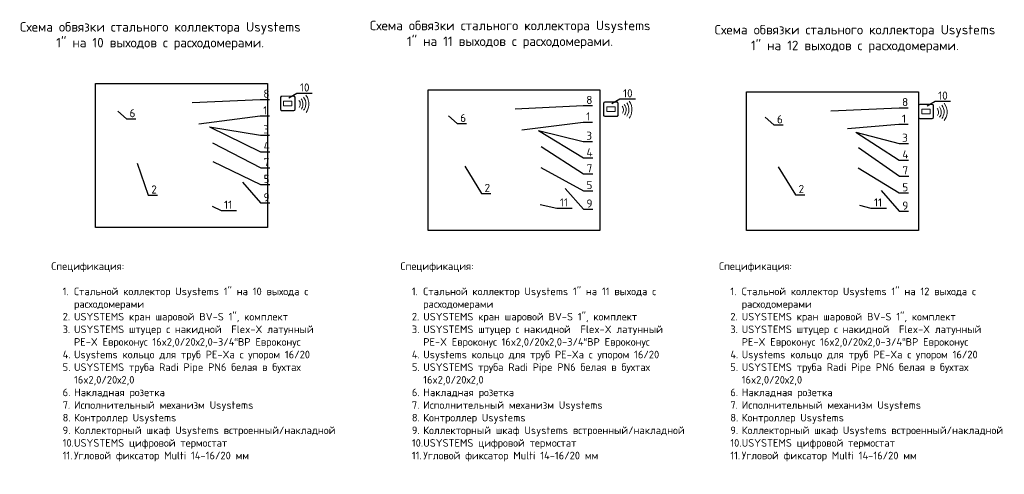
# Model space of a CAD drawing. Header units: millimetres. Extents: x -67660 to 27978, y 1317 to 27296.
# Tile 8 of 8: x 3736 to 27978, y 15337 to 26543. Entities that reach past the tile are written whole.
import ezdxf
from ezdxf import colors
from ezdxf.entities.mleader import LeaderData, LeaderLine
from ezdxf.math import Vec2, Vec3

# ---------------------------------------------------------------- set-up
doc = ezdxf.new("R2010")
doc.units = ezdxf.units.MM
doc.linetypes.add('AI-Linetype-4', pattern=[0.705556, 0.352778, -0.352778])
doc.layers.add('Ebene 1', color=7, linetype='Continuous')
doc.styles.add('GOST-2.304_Type-B', font='isocpeur.ttf')
doc.styles.add('СПДС 20', font='isocpeur.ttf', dxfattribs={"height": 2.5})
picture_1 = doc.add_image_def('image1.jpg', size_in_pixel=(1200, 969))
picture_2 = doc.add_image_def('image10.jpg', size_in_pixel=(1200, 1005))
picture_3 = doc.add_image_def('image11.jpg', size_in_pixel=(1200, 983))

# ---------------------------------------------------------------- blocks, each defined once
blk = doc.blocks.new('_None')
blk = doc.blocks.new('block 4')
at = {"layer": 'Ebene 1', "color": 250, "lineweight": 9, "true_color": 0x231f20}
for points in [[(64.64, 167.08), (64.95, 166.7), (65.12, 166.2), (65.07, 165.67), (65.04, 165.31), (64.92, 164.99), (64.72, 164.71)], [(65.37, 167.61), (65.8, 167.06), (66.03, 166.36), (65.97, 165.61), (65.92, 165.08), (65.73, 164.59), (65.43, 164.18)], [(66.18, 168.17), (66.7, 167.47), (66.98, 166.58), (66.9, 165.65), (66.84, 164.95), (66.58, 164.31), (66.19, 163.78)], [(66.97, 168.77), (67.65, 167.86), (68.02, 166.7), (67.91, 165.47), (67.83, 164.55), (67.5, 163.72), (66.98, 163.03)]]:
    blk.add_open_spline(points, degree=3, knots=[0, 0, 0, 0, 1, 1, 1, 2, 2, 2, 2], dxfattribs=at)
blk = doc.blocks.new('WMF0')
at = {"color": 229, "lineweight": 0}
for points, const_width in [([(9.021, -4.213), (9.018, -4.229), (9.004, -4.261), (8.981, -4.285), (8.951, -4.296), (8.935, -4.298), (8.242, -4.298), (8.224, -4.296), (8.194, -4.285), (8.171, -4.261), (8.157, -4.229), (8.157, -4.213), (8.157, -3.52), (8.157, -3.504), (8.171, -3.471), (8.194, -3.448), (8.224, -3.437), (8.242, -3.435), (8.935, -3.435), (8.951, -3.437), (8.981, -3.448), (9.004, -3.471), (9.018, -3.504), (9.021, -3.52), (9.021, -4.213)], 0.0138), ([(9.023, -3.713), (9.016, -3.713), (9.016, -3.63), (9.023, -3.63), (9.023, -3.713)], 0.00461), ([(9.023, -3.909), (9.016, -3.909), (9.016, -3.824), (9.023, -3.824), (9.023, -3.909)], 0.00461), ([(9.023, -4.103), (9.016, -4.103), (9.016, -4.02), (9.023, -4.02), (9.023, -4.103)], 0.00461)]:
    blk.add_lwpolyline(points, close=True, dxfattribs=dict(at, const_width=const_width))
at = {"color": 7, "lineweight": 0}
for points in [[(9.021, -4.213), (9.018, -4.229), (9.004, -4.261), (8.981, -4.285), (8.951, -4.296), (8.935, -4.298), (8.242, -4.298), (8.224, -4.296), (8.194, -4.285), (8.171, -4.261), (8.157, -4.229), (8.157, -4.213), (8.157, -3.52), (8.157, -3.504), (8.171, -3.471), (8.194, -3.448), (8.224, -3.437), (8.242, -3.435), (8.935, -3.435), (8.951, -3.437), (8.981, -3.448), (9.004, -3.471), (9.018, -3.504), (9.021, -3.52), (9.021, -4.213)], [(8.242, -4.282), (8.214, -4.28), (8.175, -4.241), (8.171, -4.213), (8.171, -3.52), (8.175, -3.492), (8.214, -3.453), (8.242, -3.451), (8.935, -3.451), (8.963, -3.453), (9, -3.492), (9.004, -3.52), (9.004, -4.213), (9, -4.241), (8.963, -4.28), (8.935, -4.282), (8.242, -4.282)], [(8.836, -3.978), (8.834, -3.99), (8.82, -4.006), (8.809, -4.006), (8.369, -4.006), (8.357, -4.006), (8.341, -3.99), (8.341, -3.978), (8.341, -3.755), (8.341, -3.743), (8.357, -3.727), (8.369, -3.727), (8.809, -3.727), (8.82, -3.727), (8.834, -3.743), (8.836, -3.755), (8.836, -3.978)], [(9.023, -3.713), (9.016, -3.713), (9.016, -3.63), (9.023, -3.63), (9.023, -3.713)], [(9.023, -3.909), (9.016, -3.909), (9.016, -3.824), (9.023, -3.824), (9.023, -3.909)], [(9.023, -4.103), (9.016, -4.103), (9.016, -4.02), (9.023, -4.02), (9.023, -4.103)]]:
    blk.add_lwpolyline(points, close=True, dxfattribs=at)
at = {"color": 229, "lineweight": 0}
for points in [[(8.242, -4.282), (8.214, -4.28), (8.175, -4.241), (8.171, -4.213), (8.171, -3.52), (8.175, -3.492), (8.214, -3.453), (8.242, -3.451), (8.935, -3.451), (8.963, -3.453), (9, -3.492), (9.004, -3.52), (9.004, -4.213), (9, -4.241), (8.963, -4.28), (8.935, -4.282), (8.242, -4.282)], [(8.836, -3.978), (8.834, -3.99), (8.82, -4.006), (8.809, -4.006), (8.369, -4.006), (8.357, -4.006), (8.341, -3.99), (8.341, -3.978), (8.341, -3.755), (8.341, -3.743), (8.357, -3.727), (8.369, -3.727), (8.809, -3.727), (8.82, -3.727), (8.834, -3.743), (8.836, -3.755), (8.836, -3.978)]]:
    blk.add_lwpolyline(points, close=True, dxfattribs=at)

msp = doc.modelspace()

# ---------------------------------------------------------------- block references
at = {"linetype": 'AI-Linetype-4', "lineweight": 25, "xscale": 419.0652131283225, "yscale": 419.0652131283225, "zscale": 419.0652131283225}
for p in [(6737, 26100), (14693, 25957), (22451, 25901)]:
    msp.add_blockref('WMF0', p, dxfattribs=at)
at = {"layer": 'Ebene 1', "lineweight": 25, "xscale": 74.36840647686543, "yscale": 74.36840647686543, "zscale": 74.36840647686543}
for p in [(5804, 12129), (13760, 11987), (21518, 11931)]:
    msp.add_blockref('block 4', p, dxfattribs=at)

# ---------------------------------------------------------------- texts
at = {"char_height": 233.21, "width": 7087.53, "attachment_point": 1, "style": 'GOST-2.304_Type-B'}
for s, insert in [('\\pxqc;Cхема обвязки стального коллектора Usystems 1" на 10 выходов с расходомерами. ', (3650, 26482)), ('\\pxqc;Cхема обвязки стального коллектора Usystems 1" на 11 выходов с расходомерами. ', (12264, 26516)), ('\\pxqc;Cхема обвязки стального коллектора Usystems 1" на 12 выходов с расходомерами. ', (20754, 26412))]:
    msp.add_mtext(s, dxfattribs=dict(at, insert=insert))
at = {"lineweight": 25, "char_height": 186.66, "attachment_point": 1, "style": 'GOST-2.304_Type-B'}
for s, insert in [('Спецификация:\\P\\P\\pxi-1.5,l3,sm1,t3;1.^IСтальной коллектор Usystems 1" на 10 выхода с расходомерами \\P2.^IUSYSTEMS кран шаровой BV-S 1", комплект \\P3.^IUSYSTEMS штуцер с накидной  Flex-X латунный PE-X Евроконус 16x2,0/20х2,0-3/4“ВР Евроконус\\P4.^IUsystems кольцо для труб PE-Xa с упором 16/20\\P5.^IUSYSTEMS труба Radi Pipe PN6 белая в бухтах 16x2,0/20х2,0 \\P6.^IНакладная розетка\\P7.^IИсполнительный механизм Usystems   \\P8.^IКонтроллер Usystems \\P9.^IКоллекторный шкаф Usystems встроенный/накладной\\P10.^IUSYSTEMS цифровой термостат \\P11.^IУгловой фиксатор Multi 14-16/20 мм', (4513, 20561)), ('Спецификация:\\P\\P\\pxi-1.5,l3,sm1,t3;1.^IСтальной коллектор Usystems 1" на 11 выхода с расходомерами \\P2.^IUSYSTEMS кран шаровой BV-S 1", комплект \\P3.^IUSYSTEMS штуцер с накидной  Flex-X латунный PE-X Евроконус 16x2,0/20х2,0-3/4“ВР Евроконус\\P4.^IUsystems кольцо для труб PE-Xa с упором 16/20\\P5.^IUSYSTEMS труба Radi Pipe PN6 белая в бухтах 16x2,0/20х2,0 \\P6.^IНакладная розетка\\P7.^IИсполнительный механизм Usystems   \\P8.^IКонтроллер Usystems \\P9.^IКоллекторный шкаф Usystems встроенный/накладной\\P10.^IUSYSTEMS цифровой термостат \\P11.^IУгловой фиксатор Multi 14-16/20 мм', (13111, 20561)), ('Спецификация:\\P\\P\\pxi-1.5,l3,sm1,t3;1.^IСтальной коллектор Usystems 1" на 12 выхода с расходомерами \\P2.^IUSYSTEMS кран шаровой BV-S 1", комплект \\P3.^IUSYSTEMS штуцер с накидной  Flex-X латунный PE-X Евроконус 16x2,0/20х2,0-3/4“ВР Евроконус\\P4.^IUsystems кольцо для труб PE-Xa с упором 16/20\\P5.^IUSYSTEMS труба Radi Pipe PN6 белая в бухтах 16x2,0/20х2,0 \\P6.^IНакладная розетка\\P7.^IИсполнительный механизм Usystems   \\P8.^IКонтроллер Usystems \\P9.^IКоллекторный шкаф Usystems встроенный/накладной\\P10.^IUSYSTEMS цифровой термостат \\P11.^IУгловой фиксатор Multi 14-16/20 мм', (20952, 20561))]:
    msp.add_mtext_dynamic_manual_height_columns(s, width=7088.74, gutter_width=132, heights=[5473], dxfattribs=dict(at, insert=insert))

# ---------------------------------------------------------------- pictures from other files: only their frames are drawn
image = msp.add_image(picture_2, insert=(5600, 21424), size_in_units=(4233, 3545))
image.dxf.flags = 15
image = msp.add_image(picture_3, insert=(13790, 21346), size_in_units=(4233, 3468))
image.dxf.flags = 15
image = msp.add_image(picture_1, insert=(21630, 21347), size_in_units=(4233, 3418))
image.dxf.flags = 15

# ---------------------------------------------------------------- leaders
ml = msp.add_multileader_mtext('Standard')
ml.set_content('10', color=256, style='СПДС 20')
ml.set_leader_properties()
ml.set_arrow_properties(name='NONE')
ml.build(insert=Vec2(0, 0))
ml.multileader.update_dxf_attribs({"text_left_attachment_type": 6, "text_right_attachment_type": 6, "dogleg_length": 0, "arrow_head_size": 150, "scale": 10})
ctx = ml.context
ctx.base_point, ctx.scale, ctx.char_height, ctx.arrow_head_size, ctx.landing_gap_size, ctx.plane_origin = Vec3(10559, 24731), 10, 200, 150, 75, Vec3(10747, 23371)
ctx.left_attachment, ctx.right_attachment = 6, 6
notes = []
notes.append((ctx, [(0, (1, 1, 0), (10559, 24731), (1, 0), 0, [(0, [(10361, 24619)], 0, [])])]))
ctx.mtext.insert, ctx.mtext.flow_direction = Vec3(10634, 24971), 5
ml = msp.add_multileader_mtext('Standard')
ml.set_content('8', color=256, style='СПДС 20')
ml.set_leader_properties()
ml.set_arrow_properties(name='NONE')
ml.build(insert=Vec2(0, 0))
ml.multileader.update_dxf_attribs({"text_left_attachment_type": 6, "text_right_attachment_type": 6, "dogleg_length": 0, "arrow_head_size": 150, "scale": 10})
ctx = ml.context
ctx.base_point, ctx.scale, ctx.char_height, ctx.arrow_head_size, ctx.landing_gap_size, ctx.plane_origin = Vec3(9660, 24578), 10, 200, 150, 75, Vec3(9444, 23244)
ctx.left_attachment, ctx.right_attachment = 6, 6
notes.append((ctx, [(0, (1, 1, 0), (9660, 24578), (1, 0), 0, [(0, [(7984, 24498)], 0, [])])]))
ctx.mtext.insert, ctx.mtext.flow_direction = Vec3(9735, 24818), 5
ml = msp.add_multileader_mtext('Standard')
ml.set_content('10', color=256, style='СПДС 20')
ml.set_leader_properties()
ml.set_arrow_properties(name='NONE')
ml.build(insert=Vec2(0, 0))
ml.multileader.update_dxf_attribs({"text_left_attachment_type": 6, "text_right_attachment_type": 6, "dogleg_length": 0, "arrow_head_size": 150, "scale": 10})
ctx = ml.context
ctx.base_point, ctx.scale, ctx.char_height, ctx.arrow_head_size, ctx.landing_gap_size, ctx.plane_origin = Vec3(18515, 24588), 10, 200, 150, 75, Vec3(18703, 23229)
ctx.left_attachment, ctx.right_attachment = 6, 6
notes.append((ctx, [(0, (1, 1, 0), (18515, 24588), (1, 0), 0, [(0, [(18317, 24476)], 0, [])])]))
ctx.mtext.insert, ctx.mtext.flow_direction = Vec3(18590, 24828), 5
ml = msp.add_multileader_mtext('Standard')
ml.set_content('10', color=256, style='СПДС 20')
ml.set_leader_properties()
ml.set_arrow_properties(name='NONE')
ml.build(insert=Vec2(0, 0))
ml.multileader.update_dxf_attribs({"text_left_attachment_type": 6, "text_right_attachment_type": 6, "dogleg_length": 0, "arrow_head_size": 150, "scale": 10})
ctx = ml.context
ctx.base_point, ctx.scale, ctx.char_height, ctx.arrow_head_size, ctx.landing_gap_size, ctx.plane_origin = Vec3(26273, 24532), 10, 200, 150, 75, Vec3(26461, 23173)
ctx.left_attachment, ctx.right_attachment = 6, 6
notes.append((ctx, [(0, (1, 1, 0), (26273, 24532), (1, 0), 0, [(0, [(26075, 24421)], 0, [])])]))
ctx.mtext.insert, ctx.mtext.flow_direction = Vec3(26348, 24772), 5
ml = msp.add_multileader_mtext('Standard')
ml.set_content('8', color=256, style='СПДС 20')
ml.set_leader_properties()
ml.set_arrow_properties(name='NONE')
ml.build(insert=Vec2(0, 0))
ml.multileader.update_dxf_attribs({"text_left_attachment_type": 6, "text_right_attachment_type": 6, "dogleg_length": 0, "arrow_head_size": 150, "scale": 10})
ctx = ml.context
ctx.base_point, ctx.scale, ctx.char_height, ctx.arrow_head_size, ctx.landing_gap_size, ctx.plane_origin = Vec3(17610, 24424), 10, 200, 150, 75, Vec3(17394, 23090)
ctx.left_attachment, ctx.right_attachment = 6, 6
notes.append((ctx, [(0, (1, 1, 0), (17610, 24424), (1, 0), 0, [(0, [(15934, 24345)], 0, [])])]))
ctx.mtext.insert, ctx.mtext.flow_direction = Vec3(17685, 24664), 5
ml = msp.add_multileader_mtext('Standard')
ml.set_content('8', color=256, style='СПДС 20')
ml.set_leader_properties()
ml.set_arrow_properties(name='NONE')
ml.build(insert=Vec2(0, 0))
ml.multileader.update_dxf_attribs({"text_left_attachment_type": 6, "text_right_attachment_type": 6, "dogleg_length": 0, "arrow_head_size": 150, "scale": 10})
ctx = ml.context
ctx.base_point, ctx.scale, ctx.char_height, ctx.arrow_head_size, ctx.landing_gap_size, ctx.plane_origin = Vec3(25385, 24372), 10, 200, 150, 75, Vec3(25170, 23038)
ctx.left_attachment, ctx.right_attachment = 6, 6
notes.append((ctx, [(0, (1, 1, 0), (25385, 24372), (1, 0), 0, [(0, [(23710, 24292)], 0, [])])]))
ctx.mtext.insert, ctx.mtext.flow_direction = Vec3(25460, 24612), 5
ml = msp.add_multileader_mtext('Standard')
ml.set_content('6', color=256, style='СПДС 20')
ml.set_leader_properties()
ml.set_arrow_properties(name='NONE')
ml.build(insert=Vec2(0, 0))
ml.multileader.update_dxf_attribs({"text_left_attachment_type": 6, "text_right_attachment_type": 6, "dogleg_length": 0, "arrow_head_size": 150, "scale": 10})
ctx = ml.context
ctx.base_point, ctx.scale, ctx.char_height, ctx.arrow_head_size, ctx.landing_gap_size, ctx.plane_origin = Vec3(6365, 24098), 10, 200, 150, 75, Vec3(6564, 22704)
ctx.left_attachment, ctx.right_attachment = 6, 6
notes.append((ctx, [(0, (1, 1, 0), (6365, 24098), (1, 0), 0, [(0, [(6149, 24288)], 0, [])])]))
ctx.mtext.insert, ctx.mtext.flow_direction = Vec3(6440, 24338), 5
ml = msp.add_multileader_mtext('Standard')
ml.set_content('1', color=256, style='СПДС 20')
ml.set_leader_properties()
ml.set_arrow_properties(name='NONE')
ml.build(insert=Vec2(0, 0))
ml.multileader.update_dxf_attribs({"text_left_attachment_type": 6, "text_right_attachment_type": 6, "dogleg_length": 0, "arrow_head_size": 150, "scale": 10})
ctx = ml.context
ctx.base_point, ctx.scale, ctx.char_height, ctx.arrow_head_size, ctx.landing_gap_size, ctx.plane_origin = Vec3(9657, 24170), 10, 200, 150, 75, Vec3(9642, 22460)
ctx.left_attachment, ctx.right_attachment = 6, 6
notes.append((ctx, [(0, (1, 1, 0), (9657, 24170), (1, 0), 0, [(0, [(8147, 23978)], 0, [])])]))
ctx.mtext.insert, ctx.mtext.flow_direction = Vec3(9732, 24410), 5
ml = msp.add_multileader_mtext('Standard')
ml.set_content('1', color=256, style='СПДС 20')
ml.set_leader_properties()
ml.set_arrow_properties(name='NONE')
ml.build(insert=Vec2(0, 0))
ml.multileader.update_dxf_attribs({"text_left_attachment_type": 6, "text_right_attachment_type": 6, "dogleg_length": 0, "arrow_head_size": 150, "scale": 10})
ctx = ml.context
ctx.base_point, ctx.scale, ctx.char_height, ctx.arrow_head_size, ctx.landing_gap_size, ctx.plane_origin = Vec3(17607, 24017), 10, 200, 150, 75, Vec3(17591, 22307)
ctx.left_attachment, ctx.right_attachment = 6, 6
notes.append((ctx, [(0, (1, 1, 0), (17607, 24017), (1, 0), 0, [(0, [(16097, 23825)], 0, [])])]))
ctx.mtext.insert, ctx.mtext.flow_direction = Vec3(17682, 24257), 5
ml = msp.add_multileader_mtext('Standard')
ml.set_content('6', color=256, style='СПДС 20')
ml.set_leader_properties()
ml.set_arrow_properties(name='NONE')
ml.build(insert=Vec2(0, 0))
ml.multileader.update_dxf_attribs({"text_left_attachment_type": 6, "text_right_attachment_type": 6, "dogleg_length": 0, "arrow_head_size": 150, "scale": 10})
ctx = ml.context
ctx.base_point, ctx.scale, ctx.char_height, ctx.arrow_head_size, ctx.landing_gap_size, ctx.plane_origin = Vec3(14506, 23981), 10, 200, 150, 75, Vec3(14706, 22587)
ctx.left_attachment, ctx.right_attachment = 6, 6
notes.append((ctx, [(0, (1, 1, 0), (14506, 23981), (1, 0), 0, [(0, [(14290, 24171)], 0, [])])]))
ctx.mtext.insert, ctx.mtext.flow_direction = Vec3(14581, 24221), 5
ml = msp.add_multileader_mtext('Standard')
ml.set_content('6', color=256, style='СПДС 20')
ml.set_leader_properties()
ml.set_arrow_properties(name='NONE')
ml.build(insert=Vec2(0, 0))
ml.multileader.update_dxf_attribs({"text_left_attachment_type": 6, "text_right_attachment_type": 6, "dogleg_length": 0, "arrow_head_size": 150, "scale": 10})
ctx = ml.context
ctx.base_point, ctx.scale, ctx.char_height, ctx.arrow_head_size, ctx.landing_gap_size, ctx.plane_origin = Vec3(22305, 23948), 10, 200, 150, 75, Vec3(22504, 22554)
ctx.left_attachment, ctx.right_attachment = 6, 6
notes.append((ctx, [(0, (1, 1, 0), (22305, 23948), (1, 0), 0, [(0, [(22089, 24138)], 0, [])])]))
ctx.mtext.insert, ctx.mtext.flow_direction = Vec3(22380, 24188), 5
ml = msp.add_multileader_mtext('Standard')
ml.set_content('1', color=256, style='СПДС 20')
ml.set_leader_properties()
ml.set_arrow_properties(name='NONE')
ml.build(insert=Vec2(0, 0))
ml.multileader.update_dxf_attribs({"text_left_attachment_type": 6, "text_right_attachment_type": 6, "dogleg_length": 0, "arrow_head_size": 150, "scale": 10})
ctx = ml.context
ctx.base_point, ctx.scale, ctx.char_height, ctx.arrow_head_size, ctx.landing_gap_size, ctx.plane_origin = Vec3(25383, 23965), 10, 200, 150, 75, Vec3(25367, 22254)
ctx.left_attachment, ctx.right_attachment = 6, 6
notes.append((ctx, [(0, (1, 1, 0), (25383, 23965), (1, 0), 0, [(0, [(24115, 23864)], 0, [])])]))
ctx.mtext.insert, ctx.mtext.flow_direction = Vec3(25458, 24205), 5
ml = msp.add_multileader_mtext('Standard')
ml.set_content('3', color=256, style='СПДС 20')
ml.set_leader_properties()
ml.set_arrow_properties(name='NONE')
ml.build(insert=Vec2(0, 0))
ml.multileader.update_dxf_attribs({"text_left_attachment_type": 6, "text_right_attachment_type": 6, "dogleg_length": 0, "arrow_head_size": 150, "scale": 10})
ctx = ml.context
ctx.base_point, ctx.scale, ctx.char_height, ctx.arrow_head_size, ctx.landing_gap_size, ctx.plane_origin = Vec3(9661, 23697), 10, 200, 150, 75, Vec3(9773, 22129)
ctx.left_attachment, ctx.right_attachment = 6, 6
notes.append((ctx, [(0, (1, 1, 0), (9661, 23697), (1, 0), 0, [(0, [(8407, 23901)], 0, [])])]))
ctx.mtext.insert, ctx.mtext.flow_direction = Vec3(9736, 23937), 5
ml = msp.add_multileader_mtext('Standard')
ml.set_content('4', color=256, style='СПДС 20')
ml.set_leader_properties()
ml.set_arrow_properties(name='NONE')
ml.build(insert=Vec2(0, 0))
ml.multileader.update_dxf_attribs({"text_left_attachment_type": 6, "text_right_attachment_type": 6, "dogleg_length": 0, "arrow_head_size": 150, "scale": 10})
ctx = ml.context
ctx.base_point, ctx.scale, ctx.char_height, ctx.arrow_head_size, ctx.landing_gap_size, ctx.plane_origin = Vec3(9666, 23287), 10, 200, 150, 75, Vec3(9774, 22414)
ctx.left_attachment, ctx.right_attachment = 6, 6
notes.append((ctx, [(0, (1, 1, 0), (9666, 23287), (1, 0), 0, [(0, [(8407, 23901)], 0, [])])]))
ctx.mtext.insert, ctx.mtext.flow_direction = Vec3(9741, 23527), 5
ml = msp.add_multileader_mtext('Standard')
ml.set_content('3', color=256, style='СПДС 20')
ml.set_leader_properties()
ml.set_arrow_properties(name='NONE')
ml.build(insert=Vec2(0, 0))
ml.multileader.update_dxf_attribs({"text_left_attachment_type": 6, "text_right_attachment_type": 6, "dogleg_length": 0, "arrow_head_size": 150, "scale": 10})
ctx = ml.context
ctx.base_point, ctx.scale, ctx.char_height, ctx.arrow_head_size, ctx.landing_gap_size, ctx.plane_origin = Vec3(17611, 23544), 10, 200, 150, 75, Vec3(17723, 21975)
ctx.left_attachment, ctx.right_attachment = 6, 6
notes.append((ctx, [(0, (1, 1, 0), (17611, 23544), (1, 0), 0, [(0, [(16511, 23811)], 0, [])])]))
ctx.mtext.insert, ctx.mtext.flow_direction = Vec3(17686, 23784), 5
ml = msp.add_multileader_mtext('Standard')
ml.set_content('4', color=256, style='СПДС 20')
ml.set_leader_properties()
ml.set_arrow_properties(name='NONE')
ml.build(insert=Vec2(0, 0))
ml.multileader.update_dxf_attribs({"text_left_attachment_type": 6, "text_right_attachment_type": 6, "dogleg_length": 0, "arrow_head_size": 150, "scale": 10})
ctx = ml.context
ctx.base_point, ctx.scale, ctx.char_height, ctx.arrow_head_size, ctx.landing_gap_size, ctx.plane_origin = Vec3(17616, 23134), 10, 200, 150, 75, Vec3(17724, 22261)
ctx.left_attachment, ctx.right_attachment = 6, 6
notes.append((ctx, [(0, (1, 1, 0), (17616, 23134), (1, 0), 0, [(0, [(16511, 23811)], 0, [])])]))
ctx.mtext.insert, ctx.mtext.flow_direction = Vec3(17691, 23374), 5
ml = msp.add_multileader_mtext('Standard')
ml.set_content('3', color=256, style='СПДС 20')
ml.set_leader_properties()
ml.set_arrow_properties(name='NONE')
ml.build(insert=Vec2(0, 0))
ml.multileader.update_dxf_attribs({"text_left_attachment_type": 6, "text_right_attachment_type": 6, "dogleg_length": 0, "arrow_head_size": 150, "scale": 10})
ctx = ml.context
ctx.base_point, ctx.scale, ctx.char_height, ctx.arrow_head_size, ctx.landing_gap_size, ctx.plane_origin = Vec3(25387, 23492), 10, 200, 150, 75, Vec3(25498, 21923)
ctx.left_attachment, ctx.right_attachment = 6, 6
notes.append((ctx, [(0, (1, 1, 0), (25387, 23492), (1, 0), 0, [(0, [(24321, 23773)], 0, [])])]))
ctx.mtext.insert, ctx.mtext.flow_direction = Vec3(25462, 23732), 5
ml = msp.add_multileader_mtext('Standard')
ml.set_content('4', color=256, style='СПДС 20')
ml.set_leader_properties()
ml.set_arrow_properties(name='NONE')
ml.build(insert=Vec2(0, 0))
ml.multileader.update_dxf_attribs({"text_left_attachment_type": 6, "text_right_attachment_type": 6, "dogleg_length": 0, "arrow_head_size": 150, "scale": 10})
ctx = ml.context
ctx.base_point, ctx.scale, ctx.char_height, ctx.arrow_head_size, ctx.landing_gap_size, ctx.plane_origin = Vec3(25392, 23082), 10, 200, 150, 75, Vec3(25499, 22209)
ctx.left_attachment, ctx.right_attachment = 6, 6
notes.append((ctx, [(0, (1, 1, 0), (25392, 23082), (1, 0), 0, [(0, [(24321, 23773)], 0, [])])]))
ctx.mtext.insert, ctx.mtext.flow_direction = Vec3(25467, 23322), 5
ml = msp.add_multileader_mtext('Standard')
ml.set_content('7', color=256, style='СПДС 20')
ml.set_leader_properties()
ml.set_arrow_properties(name='NONE')
ml.build(insert=Vec2(0, 0))
ml.multileader.update_dxf_attribs({"text_left_attachment_type": 6, "text_right_attachment_type": 6, "dogleg_length": 0, "arrow_head_size": 150, "scale": 10})
ctx = ml.context
ctx.base_point, ctx.scale, ctx.char_height, ctx.arrow_head_size, ctx.landing_gap_size, ctx.plane_origin = Vec3(9670, 22893), 10, 200, 150, 75, Vec3(9115, 21622)
ctx.left_attachment, ctx.right_attachment = 6, 6
notes.append((ctx, [(0, (1, 1, 0), (9670, 22893), (1, 0), 0, [(0, [(8482, 23511)], 0, [])])]))
ctx.mtext.insert, ctx.mtext.flow_direction = Vec3(9745, 23133), 5
ml = msp.add_multileader_mtext('Standard')
ml.set_content('7', color=256, style='СПДС 20')
ml.set_leader_properties()
ml.set_arrow_properties(name='NONE')
ml.build(insert=Vec2(0, 0))
ml.multileader.update_dxf_attribs({"text_left_attachment_type": 6, "text_right_attachment_type": 6, "dogleg_length": 0, "arrow_head_size": 150, "scale": 10})
ctx = ml.context
ctx.base_point, ctx.scale, ctx.char_height, ctx.arrow_head_size, ctx.landing_gap_size, ctx.plane_origin = Vec3(17620, 22740), 10, 200, 150, 75, Vec3(17065, 21469)
ctx.left_attachment, ctx.right_attachment = 6, 6
notes.append((ctx, [(0, (1, 1, 0), (17620, 22740), (1, 0), 0, [(0, [(16571, 23415)], 0, [])])]))
ctx.mtext.insert, ctx.mtext.flow_direction = Vec3(17695, 22980), 5
ml = msp.add_multileader_mtext('Standard')
ml.set_content('7', color=256, style='СПДС 20')
ml.set_leader_properties()
ml.set_arrow_properties(name='NONE')
ml.build(insert=Vec2(0, 0))
ml.multileader.update_dxf_attribs({"text_left_attachment_type": 6, "text_right_attachment_type": 6, "dogleg_length": 0, "arrow_head_size": 150, "scale": 10})
ctx = ml.context
ctx.base_point, ctx.scale, ctx.char_height, ctx.arrow_head_size, ctx.landing_gap_size, ctx.plane_origin = Vec3(25395, 22688), 10, 200, 150, 75, Vec3(24840, 21417)
ctx.left_attachment, ctx.right_attachment = 6, 6
notes.append((ctx, [(0, (1, 1, 0), (25395, 22688), (1, 0), 0, [(0, [(24385, 23395)], 0, [])])]))
ctx.mtext.insert, ctx.mtext.flow_direction = Vec3(25470, 22928), 5
ml = msp.add_multileader_mtext('Standard')
ml.set_content('5', color=256, style='СПДС 20')
ml.set_leader_properties()
ml.set_arrow_properties(name='NONE')
ml.build(insert=Vec2(0, 0))
ml.multileader.update_dxf_attribs({"text_left_attachment_type": 6, "text_right_attachment_type": 6, "dogleg_length": 0, "arrow_head_size": 150, "scale": 10})
ctx = ml.context
ctx.base_point, ctx.scale, ctx.char_height, ctx.arrow_head_size, ctx.landing_gap_size, ctx.plane_origin = Vec3(9666, 22479), 10, 200, 150, 75, Vec3(9741, 21979)
ctx.left_attachment, ctx.right_attachment = 6, 6
notes.append((ctx, [(0, (1, 1, 0), (9666, 22479), (1, 0), 0, [(0, [(8492, 23050)], 0, [])])]))
ctx.mtext.insert, ctx.mtext.flow_direction = Vec3(9741, 22719), 5
ml = msp.add_multileader_mtext('Standard')
ml.set_content('2', color=256, style='СПДС 20')
ml.set_leader_properties()
ml.set_arrow_properties(name='NONE')
ml.build(insert=Vec2(0, 0))
ml.multileader.update_dxf_attribs({"text_left_attachment_type": 6, "text_right_attachment_type": 6, "dogleg_length": 0, "arrow_head_size": 150, "scale": 10})
ctx = ml.context
ctx.base_point, ctx.scale, ctx.char_height, ctx.arrow_head_size, ctx.landing_gap_size, ctx.plane_origin = Vec3(6900, 22218), 10, 200, 150, 75, Vec3(6793, 20186)
ctx.left_attachment, ctx.right_attachment = 6, 6
notes.append((ctx, [(0, (1, 1, 0), (6900, 22218), (1, 0), 0, [(0, [(6625, 23009)], 0, [])])]))
ctx.mtext.insert, ctx.mtext.flow_direction = Vec3(6975, 22458), 5
ml = msp.add_multileader_mtext('Standard')
ml.set_content('2', color=256, style='СПДС 20')
ml.set_leader_properties()
ml.set_arrow_properties(name='NONE')
ml.build(insert=Vec2(0, 0))
ml.multileader.update_dxf_attribs({"text_left_attachment_type": 6, "text_right_attachment_type": 6, "dogleg_length": 0, "arrow_head_size": 150, "scale": 10})
ctx = ml.context
ctx.base_point, ctx.scale, ctx.char_height, ctx.arrow_head_size, ctx.landing_gap_size, ctx.plane_origin = Vec3(15106, 22256), 10, 200, 150, 75, Vec3(14935, 20069)
ctx.left_attachment, ctx.right_attachment = 6, 6
notes.append((ctx, [(0, (1, 1, 0), (15106, 22256), (1, 0), 0, [(0, [(14697, 22934)], 0, [])])]))
ctx.mtext.insert, ctx.mtext.flow_direction = Vec3(15181, 22496), 5
ml = msp.add_multileader_mtext('Standard')
ml.set_content('5', color=256, style='СПДС 20')
ml.set_leader_properties()
ml.set_arrow_properties(name='NONE')
ml.build(insert=Vec2(0, 0))
ml.multileader.update_dxf_attribs({"text_left_attachment_type": 6, "text_right_attachment_type": 6, "dogleg_length": 0, "arrow_head_size": 150, "scale": 10})
ctx = ml.context
ctx.base_point, ctx.scale, ctx.char_height, ctx.arrow_head_size, ctx.landing_gap_size, ctx.plane_origin = Vec3(17616, 22326), 10, 200, 150, 75, Vec3(17691, 21826)
ctx.left_attachment, ctx.right_attachment = 6, 6
notes.append((ctx, [(0, (1, 1, 0), (17616, 22326), (1, 0), 0, [(0, [(16565, 22897)], 0, [])])]))
ctx.mtext.insert, ctx.mtext.flow_direction = Vec3(17691, 22566), 5
ml = msp.add_multileader_mtext('Standard')
ml.set_content('2', color=256, style='СПДС 20')
ml.set_leader_properties()
ml.set_arrow_properties(name='NONE')
ml.build(insert=Vec2(0, 0))
ml.multileader.update_dxf_attribs({"text_left_attachment_type": 6, "text_right_attachment_type": 6, "dogleg_length": 0, "arrow_head_size": 150, "scale": 10})
ctx = ml.context
ctx.base_point, ctx.scale, ctx.char_height, ctx.arrow_head_size, ctx.landing_gap_size, ctx.plane_origin = Vec3(22837, 22229), 10, 200, 150, 75, Vec3(22733, 20036)
ctx.left_attachment, ctx.right_attachment = 6, 6
notes.append((ctx, [(0, (1, 1, 0), (22837, 22229), (1, 0), 0, [(0, [(22411, 22916)], 0, [])])]))
ctx.mtext.insert, ctx.mtext.flow_direction = Vec3(22912, 22469), 5
ml = msp.add_multileader_mtext('Standard')
ml.set_content('5', color=256, style='СПДС 20')
ml.set_leader_properties()
ml.set_arrow_properties(name='NONE')
ml.build(insert=Vec2(0, 0))
ml.multileader.update_dxf_attribs({"text_left_attachment_type": 6, "text_right_attachment_type": 6, "dogleg_length": 0, "arrow_head_size": 150, "scale": 10})
ctx = ml.context
ctx.base_point, ctx.scale, ctx.char_height, ctx.arrow_head_size, ctx.landing_gap_size, ctx.plane_origin = Vec3(25392, 22273), 10, 200, 150, 75, Vec3(25466, 21774)
ctx.left_attachment, ctx.right_attachment = 6, 6
notes.append((ctx, [(0, (1, 1, 0), (25392, 22273), (1, 0), 0, [(0, [(24382, 22893)], 0, [])])]))
ctx.mtext.insert, ctx.mtext.flow_direction = Vec3(25467, 22513), 5
ml = msp.add_multileader_mtext('Standard')
ml.set_content('9', color=256, style='СПДС 20')
ml.set_leader_properties()
ml.set_arrow_properties(name='NONE')
ml.build(insert=Vec2(0, 0))
ml.multileader.update_dxf_attribs({"text_left_attachment_type": 6, "text_right_attachment_type": 6, "dogleg_length": 0, "arrow_head_size": 150, "scale": 10})
ctx = ml.context
ctx.base_point, ctx.scale, ctx.char_height, ctx.arrow_head_size, ctx.landing_gap_size, ctx.plane_origin = Vec3(9665, 22025), 10, 200, 150, 75, Vec3(9604, 19882)
ctx.left_attachment, ctx.right_attachment = 6, 6
notes.append((ctx, [(0, (1, 1, 0), (9665, 22025), (1, 0), 0, [(0, [(9218, 22537)], 0, [])])]))
ctx.mtext.insert, ctx.mtext.flow_direction = Vec3(9740, 22265), 5
ml = msp.add_multileader_mtext('Standard')
ml.set_content('9', color=256, style='СПДС 20')
ml.set_leader_properties()
ml.set_arrow_properties(name='NONE')
ml.build(insert=Vec2(0, 0))
ml.multileader.update_dxf_attribs({"text_left_attachment_type": 6, "text_right_attachment_type": 6, "dogleg_length": 0, "arrow_head_size": 150, "scale": 10})
ctx = ml.context
ctx.base_point, ctx.scale, ctx.char_height, ctx.arrow_head_size, ctx.landing_gap_size, ctx.plane_origin = Vec3(17615, 21872), 10, 200, 150, 75, Vec3(17554, 19729)
ctx.left_attachment, ctx.right_attachment = 6, 6
notes.append((ctx, [(0, (1, 1, 0), (17615, 21872), (1, 0), 0, [(0, [(17168, 22384)], 0, [])])]))
ctx.mtext.insert, ctx.mtext.flow_direction = Vec3(17690, 22112), 5
ml = msp.add_multileader_mtext('Standard')
ml.set_content('9', color=256, style='СПДС 20')
ml.set_leader_properties()
ml.set_arrow_properties(name='NONE')
ml.build(insert=Vec2(0, 0))
ml.multileader.update_dxf_attribs({"text_left_attachment_type": 6, "text_right_attachment_type": 6, "dogleg_length": 0, "arrow_head_size": 150, "scale": 10})
ctx = ml.context
ctx.base_point, ctx.scale, ctx.char_height, ctx.arrow_head_size, ctx.landing_gap_size, ctx.plane_origin = Vec3(25391, 21820), 10, 200, 150, 75, Vec3(25330, 19676)
ctx.left_attachment, ctx.right_attachment = 6, 6
notes.append((ctx, [(0, (1, 1, 0), (25391, 21820), (1, 0), 0, [(0, [(24944, 22332)], 0, [])])]))
ctx.mtext.insert, ctx.mtext.flow_direction = Vec3(25466, 22060), 5
ml = msp.add_multileader_mtext('Standard')
ml.set_content('11', color=256, style='СПДС 20')
ml.set_leader_properties()
ml.set_arrow_properties(name='NONE')
ml.build(insert=Vec2(0, 0))
ml.multileader.update_dxf_attribs({"text_left_attachment_type": 6, "text_right_attachment_type": 6, "dogleg_length": 0, "arrow_head_size": 150, "scale": 10})
ctx = ml.context
ctx.base_point, ctx.scale, ctx.char_height, ctx.arrow_head_size, ctx.landing_gap_size, ctx.plane_origin = Vec3(8692, 21841), 10, 200, 150, 75, Vec3(8084, 19352)
ctx.left_attachment, ctx.right_attachment = 6, 6
notes.append((ctx, [(0, (1, 1, 0), (8692, 21841), (1, 0), 0, [(0, [(8473, 21949)], 0, [])])]))
ctx.mtext.insert, ctx.mtext.flow_direction = Vec3(8767, 22081), 5
ml = msp.add_multileader_mtext('Standard')
ml.set_content('11', color=256, style='СПДС 20')
ml.set_leader_properties()
ml.set_arrow_properties(name='NONE')
ml.build(insert=Vec2(0, 0))
ml.multileader.update_dxf_attribs({"text_left_attachment_type": 6, "text_right_attachment_type": 6, "dogleg_length": 0, "arrow_head_size": 150, "scale": 10})
ctx = ml.context
ctx.base_point, ctx.scale, ctx.char_height, ctx.arrow_head_size, ctx.landing_gap_size, ctx.plane_origin = Vec3(16959, 21897), 10, 200, 150, 75, Vec3(16226, 19234)
ctx.left_attachment, ctx.right_attachment = 6, 6
notes.append((ctx, [(0, (1, 1, 0), (16959, 21897), (1, 0), 0, [(0, [(16553, 21986)], 0, [])])]))
ctx.mtext.insert, ctx.mtext.flow_direction = Vec3(17034, 22137), 5
ml = msp.add_multileader_mtext('Standard')
ml.set_content('11', color=256, style='СПДС 20')
ml.set_leader_properties()
ml.set_arrow_properties(name='NONE')
ml.build(insert=Vec2(0, 0))
ml.multileader.update_dxf_attribs({"text_left_attachment_type": 6, "text_right_attachment_type": 6, "dogleg_length": 0, "arrow_head_size": 150, "scale": 10})
ctx = ml.context
ctx.base_point, ctx.scale, ctx.char_height, ctx.arrow_head_size, ctx.landing_gap_size, ctx.plane_origin = Vec3(24693, 21897), 10, 200, 150, 75, Vec3(24025, 19201)
ctx.left_attachment, ctx.right_attachment = 6, 6
notes.append((ctx, [(0, (1, 1, 0), (24693, 21897), (1, 0), 0, [(0, [(24414, 21971)], 0, [])])]))
ctx.mtext.insert, ctx.mtext.flow_direction = Vec3(24768, 22137), 5
for ctx, leaders in notes:
    for number, flags, end, landing, length, lines in leaders:
        leader = LeaderData()
        leader.index, (leader.has_last_leader_line, leader.has_dogleg_vector, leader.attachment_direction) = number, flags
        leader.last_leader_point, leader.dogleg_vector, leader.dogleg_length = Vec3(end), Vec3(landing), length
        for number, points, colour, breaks in lines:
            line = LeaderLine()
            line.index, line.vertices, line.color, line.breaks = number, Vec3.list(points), colors.encode_raw_color(colour), breaks
            leader.lines.append(line)
        ctx.leaders.append(leader)

doc.saveas('drawing.dxf')
